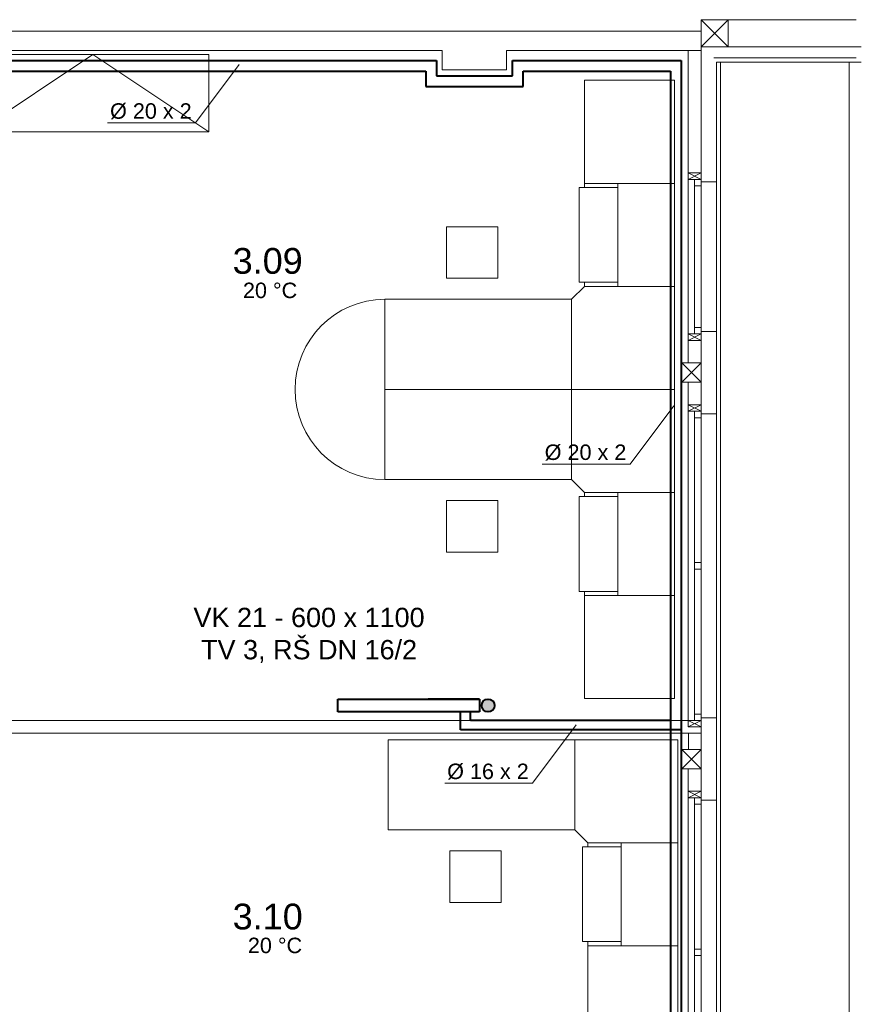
# Model space of a CAD drawing. Header units: millimetres. Extents: x 0 to 1216358, y -266558 to 2852.
# Tile 46 of 76: x 1132877 to 1139409, y -226522 to -218879. Entities that reach past the tile are written whole.
import ezdxf

# ---------------------------------------------------------------- set-up
doc = ezdxf.new("R2010")
doc.units = ezdxf.units.MM
doc.layers.get('0').update_dxf_attribs({"lineweight": 13})
for name, color, linetype, lineweight in [('1-UT-POPIS', 7, 'Continuous', 13), ('1-UT-ROZVODY', 4, 'Continuous', 40), ('1-UT-TELESA', 7, 'Continuous', 40), ('St_plocha_místnosti', 250, 'Continuous', 18)]:
    doc.layers.add(name, color=color, linetype=linetype, lineweight=lineweight)
doc.styles.add('Andy', font='arial.ttf')
doc.styles.add('SPIRITTXTSTYLE1', font='arial.ttf')

# ---------------------------------------------------------------- blocks, each defined once
blk = doc.blocks.new('AXASXASXSAXA')
at = {"color": 8}
for p, q in [((1177131.9, -222896.5), (1176137.1, -222896.5)), ((1177170.8, -223106.5), (1175927.1, -223106.5)), ((1175827.1, -224136.5), (1175827.1, -223136.5)), ((1176027.1, -223191.6), (1177131.9, -223191.6)), ((1176047.1, -223226.5), (1176046.4, -241609.3)), ((1176047.1, -224156.5), (1176047.1, -223226.5)), ((1176047.1, -223226.5), (1177170.8, -223226.5)), ((1175827.1, -224086.5), (1175927.1, -224136.5)), ((1175827.1, -224136.5), (1175927.1, -224086.5)), ((1175927.1, -224086.5), (1175827.1, -224086.5)), ((1175827.1, -224086.5), (1175827.1, -224136.5)), ((1175927.1, -224136.5), (1175927.1, -224086.5)), ((1175927.1, -224136.5), (1175827.1, -224136.5)), ((1175827.1, -224136.5), (1175927.1, -224136.5)), ((1175927.1, -224156.5), (1175927.1, -224136.5)), ((1175927.1, -225956.5), (1175927.1, -225316.5)), ((1175927.1, -225336.5), (1175927.1, -225316.5)), ((1175827.1, -225561.5), (1175827.1, -225336.5)), ((1175827.1, -225336.5), (1175927.1, -225336.5)), ((1175827.1, -225336.5), (1175927.1, -225386.5)), ((1175827.1, -225386.5), (1175927.1, -225336.5)), ((1175927.1, -225336.5), (1175827.1, -225336.5)), ((1175827.1, -225336.5), (1175827.1, -225386.5)), ((1175827.1, -225386.5), (1175927.1, -225386.5)), ((1175927.1, -225386.5), (1175927.1, -225336.5)), ((1175827.1, -225936.5), (1175827.1, -225711.5)), ((1175827.1, -225886.5), (1175927.1, -225936.5)), ((1175827.1, -225936.5), (1175927.1, -225886.5)), ((1175927.1, -225886.5), (1175827.1, -225886.5)), ((1175827.1, -225886.5), (1175827.1, -225936.5)), ((1175927.1, -225936.5), (1175827.1, -225936.5)), ((1175827.1, -225936.5), (1175927.1, -225936.5)), ((1175927.1, -225936.5), (1175927.1, -225886.5)), ((1175927.1, -225956.5), (1175927.1, -225936.5)), ((1175827.1, -228336.5), (1175827.1, -228336.5)), ((1175827.1, -228336.5), (1175927.1, -228336.5)), ((1175827.1, -228336.5), (1175927.1, -228386.5)), ((1175827.1, -228386.5), (1175927.1, -228336.5)), ((1175927.1, -228336.5), (1175827.1, -228336.5)), ((1175827.1, -228336.5), (1175827.1, -228386.5)), ((1175827.1, -228386.5), (1175927.1, -228386.5)), ((1175927.1, -228956.5), (1175927.1, -228316.5)), ((1175927.1, -228336.5), (1175927.1, -228316.5)), ((1175927.1, -228386.5), (1175927.1, -228336.5)), ((1175828.7, -228436.5), (1175828.7, -228561.5)), ((1175827.1, -228936.5), (1175826.7, -228711.5)), ((1175827.1, -228886.5), (1175927.1, -228936.5)), ((1175827.1, -228936.5), (1175927.1, -228886.5)), ((1175927.1, -228886.5), (1175827.1, -228886.5)), ((1175827.1, -228886.5), (1175827.1, -228936.5)), ((1175927.1, -228936.5), (1175927.1, -228886.5)), ((1175927.1, -228936.5), (1175827.1, -228936.5)), ((1175827.1, -228936.5), (1175927.1, -228936.5)), ((1175927.1, -228956.5), (1175927.1, -228936.5))]:
    blk.add_line(p, q, dxfattribs=at)
at = {"color": 8, "ltscale": 2}
for p, q in [((1175927.1, -222986.5), (1161097.1, -222986.5)), ((1175927.1, -223136.5), (1175927.1, -222986.5)), ((1177170.8, -223106.5), (1175927.1, -223106.5)), ((1169677.1, -223136.5), (1173917.1, -223136.5)), ((1173917.1, -223136.5), (1173917.1, -223286.5)), ((1174417.1, -223136.5), (1174417.1, -223286.5)), ((1174417.1, -223136.5), (1175927.1, -223136.5)), ((1175827.1, -223136.5), (1175827.1, -225561.5)), ((1175927.1, -224136.5), (1175927.1, -223136.5)), ((1177170.8, -223226.5), (1176047.1, -223226.5)), ((1176047.1, -224136.5), (1176047.1, -223226.5)), ((1176077.1, -241746.5), (1176077.1, -223226.5)), ((1177077.1, -231656.5), (1177077.1, -223226.5)), ((1173917.1, -223286.5), (1174417.1, -223286.5)), ((1175927.1, -224156.5), (1176047.1, -224156.5)), ((1175927.1, -225316.5), (1176047.1, -225316.5)), ((1176047.1, -225316.5), (1176047.1, -225956.5)), ((1175827.1, -225711.5), (1175827.1, -228336.5)), ((1175927.1, -225956.5), (1176047.1, -225956.5)), ((1169677.1, -228336.5), (1175927.1, -228336.5)), ((1175927.1, -228316.5), (1176047.1, -228316.5)), ((1175927.1, -228436.5), (1175927.1, -228336.5)), ((1176047.1, -228316.5), (1176047.1, -228956.5)), ((1169677.1, -228436.5), (1175927.1, -228436.5)), ((1175826.7, -228711.5), (1175826.7, -231366.5)), ((1175927.1, -228956.5), (1176047.1, -228956.5))]:
    blk.add_line(p, q, dxfattribs=at)
at = {"color": 8, "linetype": 'Continuous'}
for p, q in [((1175021.9, -223367), (1175021.9, -224199.3)), ((1175721.9, -223367), (1175021.9, -223367)), ((1175721.9, -224967), (1175721.9, -223367)), ((1175721.9, -224167), (1175021.9, -224167)), ((1175281.3, -224167), (1175281.3, -224967)), ((1175281.3, -224199.3), (1174980.9, -224199.3)), ((1174980.9, -224199.3), (1174980.9, -224934.7)), ((1174350.2, -224504.2), (1173950.2, -224504.2)), ((1173950.2, -224504.2), (1173950.2, -224904.2)), ((1174350.2, -224904.2), (1174350.2, -224504.2)), ((1173950.2, -224904.2), (1174350.2, -224904.2)), ((1175281.3, -224934.7), (1174980.9, -224934.7)), ((1175021.9, -224934.7), (1175021.9, -224967)), ((1174921.9, -225067), (1175021.9, -224967)), ((1175021.9, -224967), (1175721.9, -224967)), ((1175721.9, -224967), (1175021.9, -224967)), ((1175721.9, -224967), (1175721.9, -225767)), ((1174921.9, -225067), (1173471.9, -225067)), ((1173471.9, -225067), (1173471.9, -225767)), ((1173471.9, -225067), (1173471.9, -225767)), ((1174921.9, -225067), (1174921.9, -225767)), ((1174921.9, -225767), (1174921.9, -225067)), ((1173471.9, -225767), (1175721.9, -225767)), ((1173471.9, -225767), (1175721.9, -225767)), ((1173471.9, -226467), (1173471.9, -225767)), ((1173471.9, -226467), (1173471.9, -225767)), ((1174921.9, -226467), (1174921.9, -225767)), ((1174921.9, -225767), (1174921.9, -226467)), ((1175721.9, -226567), (1175721.9, -225767)), ((1174921.9, -226467), (1173471.9, -226467)), ((1174921.9, -226467), (1175021.9, -226567)), ((1173950.2, -226629.8), (1174350.2, -226629.8)), ((1173950.2, -227029.8), (1173950.2, -226629.8)), ((1174350.2, -226629.8), (1174350.2, -227029.8)), ((1175281.3, -226599.3), (1174980.9, -226599.3)), ((1174980.9, -227334.7), (1174980.9, -226599.3)), ((1175021.9, -226567), (1175721.9, -226567)), ((1175721.9, -226567), (1175021.9, -226567)), ((1175021.9, -226599.3), (1175021.9, -226567)), ((1175281.3, -227367), (1175281.3, -226567)), ((1175721.9, -226567), (1175721.9, -228167)), ((1174350.2, -227029.8), (1173950.2, -227029.8)), ((1175281.3, -227334.7), (1174980.9, -227334.7)), ((1175021.9, -228167), (1175021.9, -227334.7)), ((1175721.9, -227367), (1175021.9, -227367)), ((1175721.9, -228167), (1175021.9, -228167)), ((1173497.9, -228485.8), (1175747.9, -228485.8)), ((1173497.9, -229185.8), (1173497.9, -228485.8)), ((1173497.9, -229185.8), (1173497.9, -228485.8)), ((1174947.9, -229185.8), (1174947.9, -228485.8)), ((1174947.9, -228485.8), (1174947.9, -229185.8)), ((1175747.9, -229285.8), (1175747.9, -228485.8)), ((1174947.9, -229185.8), (1173497.9, -229185.8)), ((1174947.9, -229185.8), (1175047.9, -229285.8)), ((1175047.9, -229285.8), (1175747.9, -229285.8)), ((1175747.9, -229285.8), (1175047.9, -229285.8)), ((1175047.9, -229318.1), (1175047.9, -229285.8)), ((1175307.3, -230085.8), (1175307.3, -229285.8)), ((1175747.9, -229285.8), (1175747.9, -230885.8)), ((1173976.2, -229348.6), (1174376.2, -229348.6)), ((1173976.2, -229748.6), (1173976.2, -229348.6)), ((1174376.2, -229348.6), (1174376.2, -229748.6)), ((1175307.3, -229318.1), (1175006.9, -229318.1)), ((1175006.9, -230053.5), (1175006.9, -229318.1)), ((1174376.2, -229748.6), (1173976.2, -229748.6)), ((1175307.3, -230053.5), (1175006.9, -230053.5)), ((1175047.9, -230885.8), (1175047.9, -230053.5)), ((1175747.9, -230085.8), (1175047.9, -230085.8))]:
    blk.add_line(p, q, dxfattribs=at)
at = {"color": 8, "ltscale": 2}
for points in [[(1176137.1, -223106.5), (1176137.1, -222896.5), (1175927.1, -222896.5), (1175927.1, -223106.5)], [(1175927.1, -225336.5), (1175927.1, -224136.5), (1175877.1, -224136.5), (1175877.1, -225336.5)], [(1175927.1, -224136.5), (1175927.1, -224186.5), (1175877.1, -224186.5), (1175877.1, -224136.5)], [(1175927.1, -225336.5), (1175927.1, -225286.5), (1175877.1, -225286.5), (1175877.1, -225336.5)], [(1175927.1, -225711.5), (1175927.1, -225561.5), (1175777.1, -225561.5), (1175777.1, -225711.5)], [(1175927.1, -228336.5), (1175927.1, -225936.5), (1175877.1, -225936.5), (1175877.1, -228336.5)], [(1175927.1, -225936.5), (1175927.1, -225986.5), (1175877.1, -225986.5), (1175877.1, -225936.5)], [(1175927.1, -227111.5), (1175927.1, -227161.5), (1175877.1, -227161.5), (1175877.1, -227111.5)], [(1175927.1, -228336.5), (1175927.1, -228286.5), (1175877.1, -228286.5), (1175877.1, -228336.5)], [(1175927.1, -228336.5), (1175927.1, -228336.5), (1175877.1, -228336.5), (1175877.1, -228336.5)], [(1175927.1, -228336.5), (1175927.1, -228336.5), (1175877.1, -228336.5), (1175877.1, -228336.5)], [(1175927.1, -228711.5), (1175927.1, -228561.5), (1175777.1, -228561.5), (1175777.1, -228711.5)], [(1175927.1, -231336.5), (1175927.1, -228936.5), (1175877.1, -228936.5), (1175877.1, -231336.5)], [(1175927.1, -228936.5), (1175927.1, -228986.5), (1175877.1, -228986.5), (1175877.1, -228936.5)], [(1175927.1, -230111.5), (1175927.1, -230161.5), (1175877.1, -230161.5), (1175877.1, -230111.5)]]:
    blk.add_lwpolyline(points, close=True, dxfattribs=at)
for points in [[(1175927.1, -223106.5), (1176137.1, -222896.5)], [(1175927.1, -222896.5), (1176137.1, -223106.5)], [(1175777.1, -225711.5), (1175927.1, -225561.5)], [(1175777.1, -225561.5), (1175927.1, -225711.5)], [(1175777.1, -228711.5), (1175927.1, -228561.5)], [(1175777.1, -228561.5), (1175927.1, -228711.5)]]:
    blk.add_lwpolyline(points, dxfattribs=at)
at = {"color": 8, "linetype": 'ByBlock', "lineweight": -2}
blk.add_lwpolyline([(1172105.5, -223767.7), (1170305.5, -223767.7), (1170305.5, -223167.7), (1172105.5, -223167.7), (1172105.5, -223767.7), (1171205.5, -223167.7), (1170305.5, -223767.7)], dxfattribs=at)
at = {"color": 8, "linetype": 'Continuous'}
blk.add_arc((1173475.9, -225767), 700, 90.32736, 269.67264, dxfattribs=at)

msp = doc.modelspace()

# ---------------------------------------------------------------- hatches: boundary and pattern name
at = {"layer": '1-UT-TELESA'}
h = msp.add_hatch(color=7, dxfattribs=at)
h.dxf.hatch_style = 1
h.paths.add_polyline_path([(1136563, -224202.9, 1), (1136463, -224202.9, 1)])

# ---------------------------------------------------------------- linework, layer by layer
at = {"layer": '1-UT-POPIS'}
for p, q in [((1134241.3, -219679), (1134581.1, -219226)), ((1134241.3, -219679), (1133559.7, -219679)), ((1137614.8, -222328), (1137954.6, -221875)), ((1137614.8, -222328), (1136933.2, -222328)), ((1136857.5, -224805.2), (1137197.4, -224352.2)), ((1136857.5, -224805.2), (1136175.9, -224805.2))]:
    msp.add_line(p, q, dxfattribs=at)
at = {"layer": '1-UT-ROZVODY', "ltscale": 0.1}
for p, q in [((1129783.4, -219195.4), (1136111.2, -219195.4)), ((1136111.2, -219195.4), (1136111.2, -219315.5)), ((1136701.5, -219315.5), (1136701.5, -219195.4)), ((1136701.5, -219195.4), (1138011.1, -219195.4)), ((1138011.1, -219195.4), (1138011.1, -237416.3)), ((1136111.2, -219315.5), (1136701.5, -219315.5)), ((1136299.3, -224392.6), (1136299.3, -224252.9)), ((1138011.1, -224392.6), (1136299.3, -224392.6))]:
    msp.add_line(p, q, dxfattribs=at)
at = {"layer": '1-UT-ROZVODY', "color": 6, "ltscale": 0.1}
for p, q in [((1130221, -219278.3), (1135847.9, -219278.3)), ((1135847.9, -219278.3), (1136028.4, -219278.3)), ((1136028.4, -219278.3), (1136028.4, -219398.4)), ((1136784.4, -219398.4), (1136784.4, -219278.3)), ((1136784.4, -219278.3), (1137928.2, -219278.3)), ((1137928.2, -219278.3), (1137928.2, -237335.9)), ((1136028.4, -219398.4), (1136784.4, -219398.4)), ((1136376.4, -224318.7), (1136376.4, -224252.9)), ((1137928.2, -224318.7), (1136376.4, -224318.7))]:
    msp.add_line(p, q, dxfattribs=at)
at = {"layer": '1-UT-TELESA', "ltscale": 0.1}
for p, q in [((1135346.9, -224252.9), (1135346.9, -224152.9)), ((1135346.9, -224152.9), (1136046.9, -224152.9)), ((1136446.9, -224252.9), (1135346.9, -224252.9)), ((1136446.9, -224252.9), (1136046.9, -224252.9))]:
    msp.add_line(p, q, dxfattribs=at)
at = {"layer": '1-UT-TELESA', "color": 7}
for p, q in [((1136046.9, -224152.9), (1136446.9, -224152.9)), ((1136446.9, -224152.9), (1136446.9, -224252.9))]:
    msp.add_line(p, q, dxfattribs=at)
at = {"layer": '1-UT-TELESA', "ltscale": 0.5}
msp.add_line((1136446.9, -224152.9), (1136046.9, -224152.9), dxfattribs=at)
at = {"layer": '1-UT-TELESA', "color": 7}
msp.add_circle((1136513, -224202.9), 50, dxfattribs=at)

# ---------------------------------------------------------------- block references
msp.add_blockref('AXASXASXSAXA', (-37761.6, 4017.9))

# ---------------------------------------------------------------- texts
at = {"layer": '1-UT-POPIS', "attachment_point": 5, "style": 'SPIRITTXTSTYLE1'}
for s, insert, char_height in [('%%C 20 x 2', (1133895.2, -219589.8), 120), ('20 °C', (1134820.3, -220980.8), 120), ('%%C 20 x 2', (1137268.7, -222238.8), 120), ('VK 21 - 600 x 1100\\PTV 3, RŠ DN 16/2', (1135123, -223657.9), 150), ('%%C 16 x 2', (1136511.5, -224715.9), 120), ('20 °C', (1134858.7, -226065.8), 120)]:
    msp.add_mtext_dynamic_manual_height_columns(s, width=3376.263, gutter_width=12.5, heights=[0], dxfattribs=dict(at, insert=insert, char_height=char_height))
at = {"layer": 'St_plocha_místnosti', "ltscale": 2, "style": 'Andy'}
for s, p in [('3.09', (1134530.1, -220851.1)), ('3.10', (1134530.1, -225940.9))]:
    msp.add_text(s, height=200, dxfattribs=at).set_placement(p)

doc.saveas('drawing.dxf')
